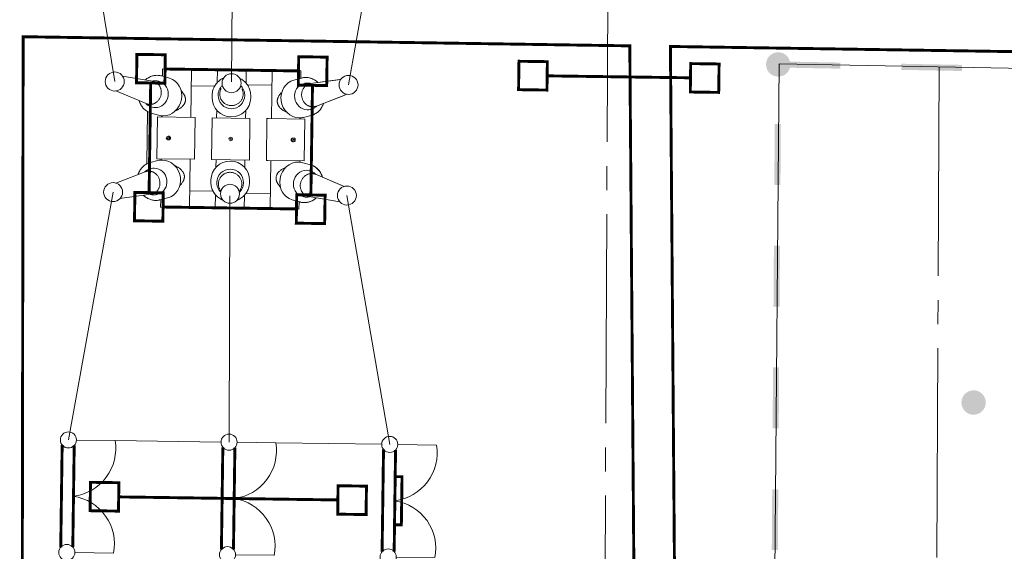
# Model space of a CAD drawing. Header units: millimetres. Extents: x 0 to 594, y 0 to 420.
# Tile 9 of 21: x 169 to 231, y 220 to 253. Entities that reach past the tile are written whole.
import ezdxf

# ---------------------------------------------------------------- set-up
doc = ezdxf.new("R2010")
doc.units = ezdxf.units.MM
for name, pattern in [('K5LT32768', [0]), ('K5LT_AXLED', [17.5, 13, -1.5, 1.5, -1.5]), ('K5LT_THIN', [0])]:
    doc.linetypes.add(name, pattern=pattern)
for name, color, linetype in [('лотки', 7, 'Continuous'), ('Системный слой', 7, 'Continuous'), ('съемка', 7, 'Continuous')]:
    doc.layers.add(name, color=color, linetype=linetype)
doc.layers.add('ошиновка', color=7, linetype='Continuous', true_color=0xffd700)

# ---------------------------------------------------------------- blocks, each defined once
blk = doc.blocks.new('U61')
at = {"layer": 'Системный слой', "linetype": 'K5LT_THIN', "lineweight": 18}
for p, q in [((183.021, 227.177), (185.432, 227.144)), ((182.924, 220.178), (185.334, 220.145))]:
    blk.add_line(p, q, dxfattribs=at)
at = {"layer": 'Системный слой', "linetype": 'K5LT_THIN', "const_width": 0.18}
for points in [[(182.046, 220.512), (182.134, 226.867)], [(182.884, 226.84), (182.796, 220.519)]]:
    blk.add_lwpolyline(points, dxfattribs=at)
at = {"layer": 'Системный слой', "linetype": 'K5LT_THIN', "lineweight": 18}
for centre in [(182.521, 227.184), (182.424, 220.185)]:
    blk.add_circle(centre, 0.5, dxfattribs=at)
for centre, start, end in [((182.471, 226.657), 277.0599, 9.33773), ((182.389, 220.714), 349.05364, 81.34988)]:
    blk.add_arc(centre, 3, start, end, dxfattribs=at)
blk = doc.blocks.new('U62')
at = {"layer": 'Системный слой', "linetype": 'K5LT_THIN', "lineweight": 18}
for p, q in [((193.02, 227.039), (195.431, 227.005)), ((192.923, 220.039), (195.333, 220.006))]:
    blk.add_line(p, q, dxfattribs=at)
at = {"layer": 'Системный слой', "linetype": 'K5LT_THIN', "const_width": 0.18}
for points in [[(192.045, 220.374), (192.133, 226.729)], [(192.883, 226.701), (192.795, 220.38)], [(192.818, 222.041), (193.243, 222.035), (193.285, 225.035), (192.86, 225.041)]]:
    blk.add_lwpolyline(points, dxfattribs=at)
at = {"layer": 'Системный слой', "linetype": 'K5LT_THIN', "lineweight": 18}
for centre in [(192.52, 227.045), (192.423, 220.046)]:
    blk.add_circle(centre, 0.5, dxfattribs=at)
for centre, start, end in [((192.471, 226.518), 277.0599, 9.33773), ((192.388, 220.575), 349.05364, 81.34988)]:
    blk.add_arc(centre, 3, start, end, dxfattribs=at)
blk = doc.blocks.new('U63')
at = {"layer": 'Системный слой', "linetype": 'K5LT_THIN', "lineweight": 18}
for p, q in [((173.022, 227.316), (175.433, 227.283)), ((172.925, 220.317), (175.335, 220.283))]:
    blk.add_line(p, q, dxfattribs=at)
at = {"layer": 'Системный слой', "linetype": 'K5LT_THIN', "const_width": 0.18}
for points in [[(172.047, 220.651), (172.135, 227.006)], [(172.885, 226.979), (172.797, 220.658)]]:
    blk.add_lwpolyline(points, dxfattribs=at)
at = {"layer": 'Системный слой', "linetype": 'K5LT_THIN', "lineweight": 18}
for centre in [(172.522, 227.323), (172.425, 220.324)]:
    blk.add_circle(centre, 0.5, dxfattribs=at)
for centre, start, end in [((172.472, 226.796), 277.0599, 9.33773), ((172.39, 220.853), 349.05364, 81.34988)]:
    blk.add_arc(centre, 3, start, end, dxfattribs=at)
blk = doc.blocks.new('U72')
at = {"layer": 'лотки', "linetype": 'K5LT_THIN', "lineweight": 18}
for p, q in [((169.706, 252.37), (169.583, 172.095)), ((207.46, 251.834), (169.706, 252.37)), ((207.851, 201.574), (207.46, 251.834)), ((248.824, 251.212), (209.987, 251.796)), ((209.987, 251.796), (210.377, 201.594))]:
    blk.add_line(p, q, dxfattribs=at)
blk = doc.blocks.new('U174')
at = {"layer": 'съемка'}
blk.add_hatch(color=256, dxfattribs=at).paths.add_polyline_path([(229.61, 229.624), (229.608, 229.702), (229.599, 229.779), (229.582, 229.855), (229.557, 229.929), (229.524, 230), (229.485, 230.067), (229.439, 230.129), (229.386, 230.187), (229.328, 230.239), (229.265, 230.284), (229.198, 230.323), (229.127, 230.355), (229.053, 230.38), (228.977, 230.396), (228.9, 230.405), (228.822, 230.406), (228.745, 230.399), (228.668, 230.384), (228.594, 230.361), (228.522, 230.331), (228.454, 230.293), (228.39, 230.249), (228.331, 230.198), (228.278, 230.142), (228.23, 230.08), (228.189, 230.014), (228.155, 229.944), (228.129, 229.871), (228.11, 229.795), (228.099, 229.718), (228.096, 229.674), (228.097, 229.597), (228.107, 229.519), (228.124, 229.444), (228.149, 229.37), (228.181, 229.299), (228.221, 229.232), (228.267, 229.169), (228.319, 229.112), (228.377, 229.06), (228.44, 229.014), (228.508, 228.975), (228.579, 228.943), (228.653, 228.919), (228.729, 228.902), (228.806, 228.894), (228.884, 228.893), (228.961, 228.9), (229.038, 228.915), (229.112, 228.938), (229.184, 228.968), (229.252, 229.006), (229.316, 229.05), (229.375, 229.101), (229.428, 229.157), (229.476, 229.219), (229.517, 229.285), (229.551, 229.355), (229.577, 229.428), (229.596, 229.503), (229.607, 229.581)])
blk = doc.blocks.new('U175')
at = {"layer": 'съемка'}
blk.add_hatch(color=256, dxfattribs=at).paths.add_polyline_path([(217.452, 250.652), (217.45, 250.729), (217.441, 250.807), (217.424, 250.883), (217.399, 250.956), (217.366, 251.027), (217.327, 251.094), (217.281, 251.157), (217.228, 251.214), (217.17, 251.266), (217.107, 251.312), (217.04, 251.351), (216.969, 251.383), (216.895, 251.407), (216.819, 251.424), (216.742, 251.433), (216.664, 251.433), (216.587, 251.426), (216.51, 251.411), (216.436, 251.388), (216.364, 251.358), (216.296, 251.321), (216.232, 251.276), (216.173, 251.226), (216.119, 251.169), (216.072, 251.108), (216.031, 251.041), (215.997, 250.971), (215.971, 250.898), (215.952, 250.823), (215.941, 250.746), (215.938, 250.702), (215.939, 250.624), (215.949, 250.547), (215.966, 250.471), (215.991, 250.397), (216.023, 250.327), (216.063, 250.26), (216.109, 250.197), (216.161, 250.139), (216.219, 250.087), (216.282, 250.042), (216.35, 250.003), (216.421, 249.971), (216.494, 249.946), (216.57, 249.93), (216.648, 249.921), (216.726, 249.92), (216.803, 249.927), (216.879, 249.942), (216.954, 249.965), (217.025, 249.996), (217.094, 250.033), (217.158, 250.077), (217.217, 250.128), (217.27, 250.184), (217.318, 250.246), (217.359, 250.312), (217.392, 250.382), (217.419, 250.455), (217.438, 250.531), (217.449, 250.608)])

msp = doc.modelspace()

# ---------------------------------------------------------------- hatches: boundary and pattern name
at = {"layer": 'съемка'}
for points in [[(220.568338, 250.792307), (216.782542, 250.8645), (216.775328, 250.48592), (220.561123, 250.413727)], [(228.13998, 250.647866), (224.354186, 250.72011), (224.346919, 250.341481), (228.132765, 250.269286)], [(216.858292, 246.973213), (216.479611, 246.975834), (216.453315, 243.189424), (216.831896, 243.186807)], [(216.8056, 239.400394), (216.426969, 239.403013), (216.400572, 235.616604), (216.779151, 235.613939)], [(216.752856, 231.827526), (216.374226, 231.830196), (216.347828, 228.043737), (216.726509, 228.041116)], [(216.700113, 224.254709), (216.321482, 224.257328), (216.295135, 220.470918), (216.673716, 220.4683)]]:
    msp.add_hatch(color=256, dxfattribs=at).paths.add_polyline_path(points)

# ---------------------------------------------------------------- linework, layer by layer
at = {"layer": 'ошиновка', "linetype": 'K5LT_THIN', "lineweight": 18}
for p, q in [((172.78369, 265.641377), (175.404842, 249.616202)), ((182.783456, 265.572868), (182.681237, 249.589862)), ((189.955291, 249.403423), (192.783221, 265.504359)), ((175.304239, 242.736709), (172.522176, 227.32301)), ((182.521213, 227.184242), (182.577486, 242.495069)), ((189.854688, 242.52393), (192.52025, 227.045473))]:
    msp.add_line(p, q, dxfattribs=at)
at = {"layer": 'Системный слой', "linetype": 'K5LT_AXLED', "lineweight": 18}
for p, q in [((205.796149, 193.356469), (206.186439, 276.355552)), ((226.707421, 250.519848), (226.193108, 138.203026))]:
    msp.add_line(p, q, dxfattribs=at)
at = {"layer": 'Системный слой', "linetype": 'K5LT_THIN', "lineweight": 18}
for p, q in [((215.991571, 159.95991), (216.744084, 250.706644)), ((216.744084, 250.706644), (236.670758, 250.333051)), ((178.37979, 249.946399), (178.386496, 250.404971)), ((180.186304, 250.378652), (178.386496, 250.404971)), ((180.142438, 247.378972), (180.186304, 250.378652)), ((181.780438, 249.541826), (181.792332, 250.355166)), ((181.792332, 250.355166), (183.59214, 250.328846)), ((183.580246, 249.515507), (183.59214, 250.328846)), ((185.154302, 247.305681), (185.198168, 250.30536)), ((185.198168, 250.30536), (186.997976, 250.279041)), ((186.99127, 249.820468), (186.997976, 250.279041)), ((175.895974, 249.94493), (177.765324, 249.62819)), ((178.126354, 249.631777), (178.200514, 249.610376)), ((178.334164, 249.95966), (178.807118, 249.822197)), ((183.659405, 249.412765), (185.184789, 249.390458)), ((187.037265, 249.83239), (186.560493, 249.708815)), ((187.235398, 249.49857), (187.160644, 249.479347)), ((189.473982, 249.746371), (187.596168, 249.484428)), ((189.400378, 249.736103), (187.596168, 249.484428)), ((175.47896, 249.029876), (177.361946, 248.239342)), ((180.171097, 249.338763), (181.61897, 249.31759)), ((181.842128, 248.784626), (181.841696, 248.764189)), ((189.864059, 248.819515), (187.958763, 248.084378)), ((189.720748, 248.76422), (187.958763, 248.084378)), ((181.468815, 248.755649), (181.467002, 248.625219)), ((183.496441, 248.760434), (183.496275, 248.739993)), ((183.868747, 248.720553), (183.866745, 248.590126)), ((177.453665, 247.742468), (177.406169, 244.494533)), ((177.664716, 247.654721), (178.137723, 247.517439)), ((177.664883, 248.042912), (177.738969, 248.021257)), ((181.748466, 247.355487), (181.75544, 247.832398)), ((183.548274, 247.329167), (183.555248, 247.806078)), ((187.650212, 247.896891), (187.575524, 247.877411)), ((178.029642, 244.809591), (178.06766, 247.409313)), ((180.417409, 247.374951), (178.06766, 247.409313)), ((178.34263, 247.405292), (178.343725, 247.480137)), ((180.379391, 244.775229), (180.417409, 247.374951)), ((181.435478, 244.759786), (181.473496, 247.359508)), ((183.823244, 247.325146), (181.473496, 247.359508)), ((183.785227, 244.725424), (183.823244, 247.325146)), ((184.841314, 244.70998), (184.879331, 247.309702)), ((184.968763, 247.308394), (184.879331, 247.309702)), ((187.22908, 247.27534), (184.968763, 247.308394)), ((186.95411, 247.279361), (186.955204, 247.354206)), ((187.639028, 247.508861), (187.162209, 247.385468)), ((187.191063, 244.675618), (187.22908, 247.27534)), ((187.646368, 247.510789), (187.601287, 244.428068)), ((178.710419, 246.074772), (178.719985, 246.074632)), ((178.710419, 246.074772), (178.719985, 246.074632)), ((178.71115, 246.124767), (178.720716, 246.124627)), ((178.718706, 245.987141), (178.772276, 245.986358)), ((178.718706, 245.987141), (178.772276, 245.986358)), ((178.721996, 246.212117), (178.775566, 246.211334)), ((186.536727, 245.872814), (186.483157, 245.873597)), ((186.536727, 245.872814), (186.483157, 245.873597)), ((186.540017, 246.09779), (186.486447, 246.098573)), ((186.547573, 245.960165), (186.538007, 245.960305)), ((186.547573, 245.960165), (186.538007, 245.960305)), ((186.548304, 246.010159), (186.538738, 246.010299)), ((178.096514, 244.699463), (177.619695, 244.57607)), ((180.379391, 244.775229), (178.029642, 244.809591)), ((178.303519, 244.730725), (178.304613, 244.80557)), ((180.060555, 241.779571), (180.104421, 244.77925)), ((183.785227, 244.725424), (181.435478, 244.759786)), ((181.703475, 244.278853), (181.710449, 244.755765)), ((183.503282, 244.252533), (183.510257, 244.729445)), ((184.930746, 244.708672), (184.841314, 244.70998)), ((187.191063, 244.675618), (184.930746, 244.708672)), ((185.072419, 241.70628), (185.116285, 244.705959)), ((186.914998, 244.604795), (186.916092, 244.679639)), ((187.121, 244.567493), (187.594007, 244.43021)), ((177.29996, 244.000553), (175.483735, 243.299784)), ((177.683199, 244.207521), (177.608511, 244.18804)), ((187.519754, 244.063675), (187.593839, 244.042019)), ((181.391977, 243.494805), (181.389976, 243.364378)), ((181.762447, 243.344938), (181.762281, 243.324497)), ((183.417026, 243.320742), (183.416595, 243.300305)), ((183.79172, 243.459712), (183.789907, 243.329283)), ((187.896776, 243.84559), (189.638129, 243.114517)), ((187.896776, 243.84559), (189.691734, 243.092012)), ((180.075762, 242.81946), (181.523634, 242.798287)), ((181.92768, 242.942675), (182.008072, 242.781263)), ((183.240102, 242.923483), (183.166472, 242.775608)), ((183.560414, 242.643488), (185.085798, 242.621182)), ((177.662554, 242.600503), (175.734494, 242.331552)), ((178.098079, 242.605585), (178.023325, 242.586361)), ((178.69823, 242.376117), (178.221458, 242.252542)), ((178.260747, 241.805891), (178.267453, 242.264463)), ((181.666583, 241.756085), (181.678477, 242.569425)), ((183.46639, 241.729766), (183.478284, 242.543105)), ((186.451604, 242.262735), (186.924559, 242.125271)), ((186.872226, 241.67996), (186.878932, 242.138532)), ((187.058209, 242.474555), (187.132369, 242.453155)), ((187.493398, 242.456741), (189.289567, 242.152402)), ((187.493398, 242.456741), (189.41277, 242.131526)), ((180.060555, 241.779571), (178.260747, 241.805891)), ((181.666583, 241.756085), (183.46639, 241.729766)), ((185.072419, 241.70628), (186.872226, 241.67996)), ((175.432678, 227.282618), (182.021261, 227.19118)), ((185.431715, 227.143849), (192.020298, 227.052412))]:
    msp.add_line(p, q, dxfattribs=at)
for centre, radius in [((175.404842, 249.616202), 0.590992), ((182.680066, 249.509812), 0.590992), ((189.955291, 249.403423), 0.590992), ((182.629361, 246.042466), 0.1125), ((182.629361, 246.042466), 0.025), ((175.304239, 242.736709), 0.590992), ((182.579464, 242.630319), 0.590992), ((189.854688, 242.52393), 0.590992)]:
    msp.add_circle(centre, radius, dxfattribs=at)
for centre, major_axis, ratio, start_param, end_param in [((177.631246, 248.914129), (-0.202818, -0.698312), 0.918818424, -3.036022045, -3.032784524), ((177.970895, 248.815481), (-0.230773, -0.794561), 0.918818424, 0.247192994, 3.143172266), ((177.896772, 248.83701), (-0.230736, -0.794433), 0.918818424, -3.140181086, -3.140013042), ((177.999253, 248.807245), (-0.334724, -1.15247), 0.918818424, 3.141416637, 3.141592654), ((178.472234, 248.669872), (-0.334698, -1.152379), 0.918818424, 0.247192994, 3.141416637), ((186.861539, 248.54719), (0.300858, -1.161673), 0.918818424, -3.141416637, -0.247192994), ((187.366921, 248.678078), (0.20744, -0.800969), 0.918818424, 3.140013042, 6.035992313), ((187.338334, 248.670674), (0.300882, -1.161764), 0.918818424, 3.141592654, 3.14176867), ((187.441642, 248.697429), (0.207407, -0.80084), 0.918818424, 3.140013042, 3.140181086), ((187.709309, 248.766752), (0.182312, -0.703944), 0.918818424, 3.032784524, 3.036022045), ((182.668908, 248.74678), (0.827307, -0.012098), 0.994521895, 3.135136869, 4.71238898), ((182.669207, 248.76722), (0.827174, -0.012096), 0.994521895, 3.135136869, 3.135823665), ((177.631246, 248.914129), (-0.202818, -0.698312), 0.918818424, -0.10880813, -0.105570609), ((182.666886, 248.608531), (1.199872, -0.017546), 0.994521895, -3.140873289, -1.570796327), ((182.668794, 248.738959), (1.199966, -0.017548), 0.994521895, 3.141592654, 3.142312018), ((182.666886, 248.608531), (1.199872, -0.017546), 0.994521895, -1.570796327, -0.000719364), ((182.668908, 248.74678), (0.827307, -0.012098), 0.994521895, -1.570796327, 0.006455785), ((182.669207, 248.76722), (0.827174, -0.012096), 0.994521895, 0.005768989, 0.006455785), ((182.668794, 248.738959), (1.199966, -0.017548), 0.994521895, -0.000719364, 0), ((177.999253, 248.807245), (-0.334724, -1.15247), 0.918818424, 0, 0.000176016), ((177.896772, 248.83701), (-0.230736, -0.794433), 0.918818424, -0.001579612, -0.001411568), ((177.970895, 248.815481), (-0.230773, -0.794561), 0.918818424, -0.001579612, 0.247192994), ((187.366921, 248.678078), (0.20744, -0.800969), 0.918818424, -0.247192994, 0.001579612), ((187.441642, 248.697429), (0.207407, -0.80084), 0.918818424, 0.001411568, 0.001579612), ((187.709309, 248.766752), (0.182312, -0.703944), 0.918818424, 0.105570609, 0.10880813), ((178.472234, 248.669872), (-0.334698, -1.152379), 0.918818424, 0.000176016, 0.247192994), ((186.861539, 248.54719), (0.300858, -1.161673), 0.918818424, -0.247192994, -0.000176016), ((187.338334, 248.670674), (0.300882, -1.161764), 0.918818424, -0.000176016, 0), ((178.720351, 246.099629), (-0.001645, -0.112488), 0.923879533, 3.141592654, 6.283185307), ((178.710785, 246.099769), (-0.000366, -0.024997), 0.923879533, -3.141592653, 0), ((178.710785, 246.099769), (-0.000366, -0.024997), 0.923879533, 0, 3.141592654), ((178.720351, 246.099629), (-0.001645, -0.112488), 0.923879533, 0, 3.141592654), ((178.720351, 246.099629), (-0.000366, -0.024997), 0.923879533, 0, 3.141592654), ((186.538372, 245.985302), (-0.001645, -0.112488), 0.923879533, 3.141592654, 6.283185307), ((186.538372, 245.985302), (-0.000366, -0.024997), 0.923879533, -3.141592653, 0), ((186.547938, 245.985162), (-0.000366, -0.024997), 0.923879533, -3.141592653, 0), ((186.538372, 245.985302), (-0.001645, -0.112488), 0.923879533, 0, 3.141592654), ((186.547938, 245.985162), (-0.000366, -0.024997), 0.923879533, 0, 3.141592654), ((177.920388, 243.414257), (-0.300882, 1.161764), 0.918818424, -0.000176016, 0), ((178.397184, 243.537741), (-0.300858, 1.161673), 0.918818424, -0.247192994, -0.000176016), ((178.397184, 243.537741), (-0.300858, 1.161673), 0.918818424, -3.141416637, -0.247192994), ((182.591836, 243.4764), (-1.199872, 0.017546), 0.994521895, -1.570796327, -0.000719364), ((182.591836, 243.4764), (-1.199872, 0.017546), 0.994521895, -3.140873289, -1.570796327), ((186.786489, 243.415059), (0.334698, 1.152379), 0.918818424, 0.247192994, 3.141416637), ((186.786489, 243.415059), (0.334698, 1.152379), 0.918818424, 0.000176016, 0.247192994), ((177.549413, 243.31818), (-0.182312, 0.703944), 0.918818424, 0.105570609, 0.10880813), ((177.81708, 243.387502), (-0.207407, 0.80084), 0.918818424, 0.001411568, 0.001579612), ((177.891801, 243.406854), (-0.20744, 0.800969), 0.918818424, -0.247192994, 0.001579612), ((177.891801, 243.406854), (-0.20744, 0.800969), 0.918818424, 3.140013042, 6.035992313), ((182.589815, 243.338152), (-0.827307, 0.012098), 0.994521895, -1.570796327, 0.006455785), ((182.589815, 243.338152), (-0.827307, 0.012098), 0.994521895, 3.135136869, 4.71238898), ((187.287828, 243.26945), (0.230773, 0.794561), 0.918818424, 0.247192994, 3.143172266), ((187.287828, 243.26945), (0.230773, 0.794561), 0.918818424, -0.001579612, 0.247192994), ((187.361951, 243.247922), (0.230736, 0.794433), 0.918818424, -0.001579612, -0.001411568), ((187.259469, 243.277687), (0.334724, 1.15247), 0.918818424, 0, 0.000176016), ((182.589929, 243.345972), (-1.199966, 0.017548), 0.994521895, -0.000719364, 0), ((182.589516, 243.317712), (-0.827174, 0.012096), 0.994521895, 0.005768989, 0.006455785), ((182.589516, 243.317712), (-0.827174, 0.012096), 0.994521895, 3.135136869, 3.135823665), ((182.589929, 243.345972), (-1.199966, 0.017548), 0.994521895, 3.141592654, 3.142312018), ((187.627477, 243.170802), (0.202818, 0.698312), 0.918818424, -0.10880813, -0.105570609), ((182.588445, 243.244491), (-0.727091, 0.010633), 0.994521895, 0.445220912, 0.459849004), ((182.588445, 243.244491), (-0.727091, 0.010633), 0.994521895, 2.68174365, 2.696371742), ((177.549413, 243.31818), (-0.182312, 0.703944), 0.918818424, 3.032784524, 3.036022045), ((177.81708, 243.387502), (-0.207407, 0.80084), 0.918818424, 3.140013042, 3.140181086), ((177.920388, 243.414257), (-0.300882, 1.161764), 0.918818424, -3.141592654, -3.141416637), ((187.259469, 243.277687), (0.334724, 1.15247), 0.918818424, 3.141416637, 3.141592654), ((187.361951, 243.247922), (0.230736, 0.794433), 0.918818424, -3.140181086, -3.140013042), ((187.627477, 243.170802), (0.202818, 0.698312), 0.918818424, -3.036022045, -3.032784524)]:
    msp.add_ellipse(centre, major_axis=major_axis, ratio=ratio, start_param=start_param, end_param=end_param, dxfattribs=at)
for points, knots in [([(177.302074, 249.706682), (177.320459, 249.723224), (177.372931, 249.767603), (177.46395, 249.832), (177.576336, 249.894029), (177.692284, 249.942033), (177.810393, 249.976042), (177.929369, 249.996197), (178.048026, 250.002724), (178.165277, 249.995901), (178.260436, 249.979436), (178.316021, 249.964931), (178.333977, 249.959714)], [0, 0, 0, 0, 0.842210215, 2.344133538, 3.822709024, 5.279804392, 6.717546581, 8.138399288, 9.545188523, 10.941102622, 12.329610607, 13, 13, 13, 13]), ([(177.592515, 248.191248), (177.616042, 248.190897), (177.663415, 248.192879), (177.734437, 248.203864), (177.804978, 248.223001), (177.874329, 248.250358), (177.94171, 248.285955), (178.00628, 248.329739), (178.06714, 248.381559), (178.123342, 248.441156), (178.173908, 248.508145), (178.217847, 248.582023), (178.254149, 248.662107), (178.281762, 248.747446), (178.29949, 248.83552), (178.306991, 248.923922), (178.304571, 249.010421), (178.292825, 249.093955), (178.272407, 249.173588), (178.244016, 249.24851), (178.208383, 249.318032), (178.166253, 249.381592), (178.118368, 249.43874), (178.065446, 249.489128), (178.008174, 249.532493), (177.9472, 249.568631), (177.883131, 249.597386), (177.821477, 249.617042), (177.781022, 249.625594), (177.763189, 249.628548)], [0, 0, 0, 0, 1.04664845, 2.10133426, 3.166505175, 4.244314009, 5.336625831, 6.445036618, 7.570925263, 8.715536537, 9.880089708, 11.065909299, 12.274574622, 13.50808892, 14.755324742, 15.976493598, 17.173391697, 18.347882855, 19.50146659, 20.635454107, 21.751121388, 22.849837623, 23.933165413, 25.002928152, 26.061239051, 27.110494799, 28.15333627, 29.192583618, 30, 30, 30, 30]), ([(177.737534, 249.632899), (177.74637, 249.635336), (177.782044, 249.64447), (177.845026, 249.655673), (177.926253, 249.660811), (178.006499, 249.656803), (178.073172, 249.645829), (178.112711, 249.635718), (178.126477, 249.631741)], [0, 0, 0, 0, 0.619682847, 2.492269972, 4.345327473, 6.183169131, 8.010523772, 9, 9, 9, 9]), ([(182.129527, 249.805644), (182.119578, 249.800667), (182.066188, 249.773026), (181.973395, 249.715779), (181.859083, 249.624302), (181.757241, 249.520156), (181.669155, 249.404976), (181.595909, 249.280494), (181.538385, 249.148526), (181.497256, 249.010946), (181.474698, 248.879493), (181.469369, 248.794195), (181.468828, 248.756507)], [0, 0, 0, 0, 0.332032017, 1.794273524, 3.249228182, 4.697641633, 6.14030876, 7.578069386, 9.011800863, 10.442410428, 11.870831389, 13, 13, 13, 13]), ([(183.86876, 248.721412), (183.868928, 248.732924), (183.86893, 248.756695), (183.867486, 248.804923), (183.861051, 248.889093), (183.841054, 249.007461), (183.800358, 249.144992), (183.743322, 249.276911), (183.670637, 249.401363), (183.583193, 249.516556), (183.482076, 249.620785), (183.367385, 249.713399), (183.283236, 249.765665), (183.238912, 249.789478)], [0, 0, 0, 0, 0.371453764, 0.766771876, 1.556370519, 3.093397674, 4.631984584, 6.173147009, 7.717877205, 9.267138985, 10.821860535, 12.382925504, 14, 14, 14, 14]), ([(187.726886, 248.043047), (187.703359, 248.043384), (187.656064, 248.046751), (187.585394, 248.059808), (187.515442, 248.080999), (187.446921, 248.110372), (187.38061, 248.147925), (187.317347, 248.193578), (187.258029, 248.247155), (187.203594, 248.308371), (187.155008, 248.37681), (187.113249, 248.451939), (187.079302, 248.53306), (187.054208, 248.619121), (187.039054, 248.707699), (187.03414, 248.796261), (187.039084, 248.882655), (187.053264, 248.965811), (187.075998, 249.044816), (187.106565, 249.118877), (187.144213, 249.18733), (187.18818, 249.249634), (187.237714, 249.30536), (187.292085, 249.354182), (187.350598, 249.395856), (187.412602, 249.4302), (187.477483, 249.457072), (187.539694, 249.474923), (187.580392, 249.482291), (187.598313, 249.484723)], [0, 0, 0, 0, 1.046654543, 2.101340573, 3.166511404, 4.244320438, 5.336632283, 6.445043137, 7.570931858, 8.715543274, 9.880096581, 11.065916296, 12.274581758, 13.508096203, 14.754798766, 15.975978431, 17.172886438, 18.3473868, 19.500979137, 20.634974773, 21.750649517, 22.849372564, 23.932706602, 25.002474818, 26.060790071, 27.110049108, 28.152892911, 29.192141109, 30, 30, 30, 30]), ([(188.061516, 249.549341), (188.043622, 249.566413), (187.99247, 249.612307), (187.903374, 249.679339), (187.792849, 249.744627), (187.678354, 249.796001), (187.56129, 249.833449), (187.442955, 249.857074), (187.324539, 249.867068), (187.207139, 249.863677), (187.111539, 249.850001), (187.055553, 249.837128), (187.037453, 249.832438)], [0, 0, 0, 0, 0.842210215, 2.344133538, 3.822709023, 5.279804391, 6.717546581, 8.138399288, 9.545188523, 10.941102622, 12.329610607, 13, 13, 13, 13]), ([(187.624085, 249.488322), (187.615323, 249.491016), (187.579932, 249.50119), (187.517304, 249.514229), (187.436262, 249.52174), (187.355934, 249.520081), (187.288968, 249.511061), (187.249151, 249.502111), (187.235274, 249.498538)], [0, 0, 0, 0, 0.619682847, 2.492269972, 4.345327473, 6.183169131, 8.010523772, 9, 9, 9, 9]), ([(179.544484, 249.031994), (179.564399, 249.011981), (179.602733, 248.97051), (179.651489, 248.909121), (179.689082, 248.854179), (179.717254, 248.807324), (179.739666, 248.765129), (179.758991, 248.723256), (179.77486, 248.682864), (179.787589, 248.64376), (179.798021, 248.603467), (179.805679, 248.561995), (179.809997, 248.52019), (179.810886, 248.483626), (179.809459, 248.451182), (179.805996, 248.41801), (179.79877, 248.377616), (179.785254, 248.328835), (179.765036, 248.27732), (179.739178, 248.226555), (179.708296, 248.176932), (179.670103, 248.125435), (179.622531, 248.071273), (179.564567, 248.015459), (179.496838, 247.960406), (179.420152, 247.908177), (179.336429, 247.861157), (179.261809, 247.827537), (179.215563, 247.810475), (179.199619, 247.805034)], [0, 0, 0, 0, 1.595611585, 3.203406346, 4.481261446, 5.416573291, 6.341875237, 7.216175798, 8.049484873, 8.810820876, 9.541175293, 10.379033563, 11.153234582, 11.863778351, 12.391933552, 12.939842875, 13.701947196, 14.663712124, 15.769982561, 16.838126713, 17.926937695, 19.143774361, 20.546704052, 22.08938659, 23.756422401, 25.497066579, 27.289079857, 29.071959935, 30, 30, 30, 30]), ([(182.08497, 249.34983), (182.069312, 249.334297), (182.03161, 249.293773), (181.978111, 249.223196), (181.928009, 249.137213), (181.888764, 249.046123), (181.860831, 248.951218), (181.846127, 248.863297), (181.842585, 248.807284), (181.842116, 248.784061)], [0, 0, 0, 0, 1.046619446, 2.625080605, 4.1981519, 5.766800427, 7.332029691, 8.894871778, 10, 10, 10, 10]), ([(182.659701, 248.117148), (182.629283, 248.11758), (182.568668, 248.122278), (182.479615, 248.140464), (182.393987, 248.169356), (182.313074, 248.208305), (182.237989, 248.256569), (182.169733, 248.3133), (182.109188, 248.377563), (182.057112, 248.448351), (182.014142, 248.524598), (181.980787, 248.605195), (181.957433, 248.688995), (181.944345, 248.774834), (181.941661, 248.86153), (181.949399, 248.947901), (181.967456, 249.03277), (181.992966, 249.107239), (182.013859, 249.152406), (182.02341, 249.170893)], [0, 0, 0, 0, 1.235243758, 2.4650031, 3.687161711, 4.902156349, 6.110489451, 7.312720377, 8.509458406, 9.701356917, 10.889107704, 12.073436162, 13.255095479, 14.434860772, 15.613522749, 16.791880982, 17.970736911, 19.150886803, 20, 20, 20, 20]), ([(182.659701, 248.117148), (182.690118, 248.11669), (182.750844, 248.119614), (182.840389, 248.135188), (182.926826, 248.161564), (183.008843, 248.19813), (183.085307, 248.244177), (183.155193, 248.298888), (183.217591, 248.361353), (183.271715, 248.430588), (183.316897, 248.505546), (183.352595, 248.585132), (183.378388, 248.668214), (183.393982, 248.753633), (183.3992, 248.840214), (183.39399, 248.926774), (183.378423, 249.012135), (183.355102, 249.087318), (183.335539, 249.133078), (183.326532, 249.151837)], [0, 0, 0, 0, 1.235199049, 2.464959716, 3.687119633, 4.902115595, 6.110450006, 7.312682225, 8.509421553, 9.701321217, 10.889073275, 12.073402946, 13.255063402, 14.434829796, 15.61349287, 16.791852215, 17.970709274, 19.150860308, 20, 20, 20, 20]), ([(183.496437, 248.759869), (183.49674, 248.792683), (183.493347, 248.85835), (183.476501, 248.955594), (183.448056, 249.050237), (183.408367, 249.140975), (183.357911, 249.226529), (183.309836, 249.289303), (183.278988, 249.323286), (183.27023, 249.332497)], [0, 0, 0, 0, 1.561203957, 3.122991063, 4.686419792, 6.252532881, 7.822348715, 9.396853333, 10, 10, 10, 10]), ([(186.109162, 247.703995), (186.104322, 247.705807), (186.072531, 247.71798), (186.010405, 247.745345), (185.926426, 247.791391), (185.845116, 247.846042), (185.772871, 247.904508), (185.709714, 247.965457), (185.658169, 248.024967), (185.618791, 248.079608), (185.590187, 248.126768), (185.567105, 248.171934), (185.546838, 248.22114), (185.531271, 248.273351), (185.521871, 248.324388), (185.518038, 248.370157), (185.51826, 248.412496), (185.521837, 248.453728), (185.528964, 248.496475), (185.540702, 248.543515), (185.558558, 248.596147), (185.584652, 248.655796), (185.620474, 248.721438), (185.667709, 248.792432), (185.726521, 248.86592), (185.773327, 248.914816), (185.799248, 248.93948), (185.800333, 248.940507)], [0, 0, 0, 0, 0.265807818, 1.750184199, 3.480999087, 5.196266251, 6.848121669, 8.377783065, 9.877994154, 11.084415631, 12.011772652, 12.85322941, 13.806425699, 14.838346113, 15.71688288, 16.49569598, 17.200082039, 17.889030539, 18.62173003, 19.439113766, 20.412096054, 21.545162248, 22.891774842, 24.411741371, 26.112353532, 27.92120404, 28, 28, 28, 28]), ([(177.664529, 247.654775), (177.641355, 247.661503), (177.581703, 247.681143), (177.488364, 247.721679), (177.387014, 247.780037), (177.291916, 247.850063), (177.204049, 247.931352), (177.124435, 248.023416), (177.05414, 248.125665), (176.994257, 248.237371), (176.954054, 248.337347), (176.934685, 248.399913), (176.928724, 248.421222)], [0, 0, 0, 0, 0.865170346, 2.250254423, 3.639564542, 5.036716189, 6.445084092, 7.867719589, 9.30732769, 10.766244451, 12.246486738, 13, 13, 13, 13]), ([(177.665006, 248.042876), (177.644241, 248.048937), (177.598766, 248.064549), (177.530919, 248.095933), (177.462477, 248.13751), (177.39839, 248.187051), (177.357578, 248.226605), (177.337493, 248.248559), (177.335957, 248.250253)], [0, 0, 0, 0, 1.49370021, 3.316587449, 5.146312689, 6.987758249, 8.845449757, 9, 9, 9, 9]), ([(177.592515, 248.191248), (177.583728, 248.191377), (177.561235, 248.19218), (177.522943, 248.195627), (177.477954, 248.202957), (177.431508, 248.21427), (177.392245, 248.227125), (177.368652, 248.236494), (177.359951, 248.240184)], [0, 0, 0, 0, 0.988376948, 2.532715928, 4.332715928, 6.132715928, 7.932715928, 9, 9, 9, 9]), ([(187.639216, 247.50891), (187.662577, 247.514956), (187.722778, 247.532844), (187.817262, 247.570633), (187.920275, 247.626003), (188.01738, 247.693219), (188.107587, 247.771903), (188.189859, 247.8616), (188.263114, 247.96175), (188.326237, 248.071657), (188.369347, 248.170415), (188.390536, 248.232387), (188.397118, 248.253513)], [0, 0, 0, 0, 0.865170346, 2.250254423, 3.639564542, 5.036716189, 6.445084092, 7.867719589, 9.307327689, 10.766244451, 12.246486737, 13, 13, 13, 13]), ([(187.650088, 247.896859), (187.671021, 247.90231), (187.716933, 247.916585), (187.785669, 247.945971), (187.855297, 247.98553), (187.920806, 248.033175), (187.962757, 248.071519), (187.983475, 248.092877), (187.98506, 248.094525)], [0, 0, 0, 0, 1.493700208, 3.316587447, 5.146312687, 6.987758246, 8.845449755, 9, 9, 9, 9]), ([(187.726886, 248.043047), (187.735674, 248.042919), (187.75818, 248.043064), (187.796557, 248.04539), (187.841741, 248.051402), (187.888497, 248.061351), (187.92812, 248.073052), (187.951977, 248.081728), (187.960781, 248.085161)], [0, 0, 0, 0, 0.988376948, 2.532715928, 4.332715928, 6.132715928, 7.932715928, 9, 9, 9, 9]), ([(178.775566, 246.211334), (178.778832, 246.211286), (178.785492, 246.210849), (178.796194, 246.209028), (178.807522, 246.205731), (178.819131, 246.200726), (178.829496, 246.194671), (178.838702, 246.187843), (178.846776, 246.180511), (178.854127, 246.172357), (178.861067, 246.162965), (178.867932, 246.151284), (178.874127, 246.136706), (178.878326, 246.12055), (178.880035, 246.105365), (178.879926, 246.091918), (178.878553, 246.079862), (178.87602, 246.068279), (178.872389, 246.057158), (178.867676, 246.04649), (178.861871, 246.036278), (178.85493, 246.026551), (178.84618, 246.01671), (178.835008, 246.006904), (178.820884, 245.997807), (178.805013, 245.990985), (178.788508, 245.987028), (178.777626, 245.98628), (178.772276, 245.986358)], [0, 0, 0, 0, 0.869927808, 1.771660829, 2.866742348, 3.9617108, 5.056566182, 5.957811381, 6.891074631, 7.823976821, 8.7244999, 9.817095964, 11.197765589, 12.641794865, 13.924731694, 14.950878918, 15.944950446, 16.90701205, 17.869139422, 18.831398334, 19.793723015, 20.788981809, 21.817108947, 23.103927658, 24.5531118, 26.113902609, 27.575046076, 29, 29, 29, 29]), ([(186.483157, 245.873597), (186.477884, 245.873675), (186.467804, 245.874653), (186.453687, 245.878281), (186.441539, 245.883258), (186.430755, 245.889264), (186.420926, 245.896282), (186.41184, 245.904471), (186.40386, 245.913439), (186.397019, 245.922971), (186.391237, 245.933046), (186.386483, 245.943695), (186.38273, 245.955047), (186.380055, 245.967266), (186.378684, 245.980246), (186.378794, 245.993304), (186.380276, 246.005743), (186.382917, 246.017433), (186.386625, 246.028527), (186.391412, 246.039159), (186.397285, 246.049327), (186.404293, 246.059002), (186.413108, 246.068777), (186.424345, 246.078498), (186.437948, 246.08712), (186.451876, 246.093146), (186.464331, 246.096573), (186.475547, 246.098315), (186.482701, 246.098628), (186.486447, 246.098573)], [0, 0, 0, 0, 1.452967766, 2.771951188, 3.956950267, 4.985776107, 6.066046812, 7.153282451, 8.19603816, 9.193882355, 10.191294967, 11.187861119, 12.184012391, 13.245945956, 14.374076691, 15.502022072, 16.563584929, 17.558839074, 18.554167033, 19.549642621, 20.545192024, 21.574813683, 22.638433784, 23.969667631, 25.468864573, 26.901924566, 28.035232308, 28.967831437, 30, 30, 30, 30]), ([(176.861605, 243.831419), (176.87394, 243.871013), (176.903413, 243.950868), (176.960006, 244.064807), (177.028951, 244.171763), (177.107657, 244.268202), (177.194916, 244.353492), (177.289563, 244.427145), (177.390482, 244.488792), (177.500358, 244.539871), (177.578085, 244.565311), (177.619507, 244.576022)], [0, 0, 0, 0, 1.30362189, 2.681682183, 4.03881982, 5.376838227, 6.697812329, 8.004140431, 9.29856212, 10.584125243, 12, 12, 12, 12]), ([(177.619507, 244.576022), (177.596145, 244.569975), (177.535945, 244.552088), (177.44146, 244.514298), (177.338448, 244.458929), (177.241343, 244.391713), (177.151136, 244.313028), (177.068864, 244.223331), (176.995609, 244.123182), (176.932485, 244.013274), (176.889376, 243.914517), (176.868187, 243.852544), (176.861605, 243.831419)], [0, 0, 0, 0, 0.865170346, 2.250254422, 3.639564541, 5.036716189, 6.445084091, 7.867719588, 9.307327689, 10.766244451, 12.246486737, 13, 13, 13, 13]), ([(177.273663, 243.990407), (177.288948, 244.006308), (177.324808, 244.040442), (177.385102, 244.087216), (177.454173, 244.129263), (177.528649, 244.163745), (177.581052, 244.180894), (177.608635, 244.188073)], [0, 0, 0, 0, 1.325435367, 2.981453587, 4.6218398, 6.250610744, 8, 8, 8, 8]), ([(177.531836, 244.041884), (177.523049, 244.042013), (177.500543, 244.041867), (177.462166, 244.039541), (177.416982, 244.03353), (177.370225, 244.02358), (177.330603, 244.011879), (177.306746, 244.003203), (177.297941, 243.99977)], [0, 0, 0, 0, 0.988376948, 2.532715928, 4.332715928, 6.132715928, 7.932715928, 9, 9, 9, 9]), ([(177.531836, 244.041884), (177.555364, 244.041547), (177.602658, 244.038181), (177.673329, 244.025124), (177.743281, 244.003932), (177.811802, 243.974559), (177.878113, 243.937007), (177.941375, 243.891354), (178.000693, 243.837776), (178.055129, 243.776561), (178.103715, 243.70812), (178.145473, 243.632995), (178.179424, 243.55186), (178.204511, 243.465827), (178.219669, 243.37724), (178.224583, 243.288645), (178.219636, 243.202252), (178.205454, 243.119097), (178.182717, 243.040094), (178.152148, 242.966034), (178.114498, 242.897583), (178.070529, 242.835281), (178.020994, 242.779557), (177.966622, 242.730737), (177.908107, 242.689064), (177.846102, 242.654723), (177.781221, 242.627853), (177.719015, 242.610006), (177.678324, 242.602639), (177.660409, 242.600208)], [0, 0, 0, 0, 1.046624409, 2.101281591, 3.166423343, 4.244202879, 5.336484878, 6.444865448, 7.570723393, 8.715303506, 9.879824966, 11.06561226, 12.274244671, 13.507725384, 14.755566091, 15.976705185, 17.173573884, 18.348036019, 19.501591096, 20.635550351, 21.751189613, 22.849878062, 23.933178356, 25.002913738, 26.061197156, 27.11042532, 28.153239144, 29.192458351, 30, 30, 30, 30]), ([(179.149561, 244.380936), (179.17186, 244.372591), (179.219242, 244.352953), (179.29077, 244.317088), (179.364237, 244.272935), (179.43656, 244.221273), (179.505653, 244.162571), (179.565609, 244.101481), (179.612472, 244.044178), (179.647335, 243.993772), (179.676207, 243.944525), (179.700889, 243.892601), (179.718893, 243.842032), (179.729973, 243.798303), (179.736672, 243.759612), (179.740461, 243.719441), (179.74073, 243.676301), (179.737028, 243.631631), (179.7293, 243.585932), (179.716627, 243.536577), (179.697688, 243.48243), (179.670651, 243.422279), (179.634337, 243.357162), (179.587474, 243.287817), (179.53024, 243.216952), (179.484888, 243.16966), (179.459802, 243.145762), (179.45839, 243.144425)], [0, 0, 0, 0, 1.224594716, 2.632424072, 4.109914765, 5.658573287, 7.274539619, 8.905504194, 10.23754711, 11.263169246, 12.216744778, 13.312300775, 14.332188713, 15.058760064, 15.670583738, 16.366575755, 17.135971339, 17.883837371, 18.668110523, 19.530792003, 20.536866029, 21.68884396, 23.031578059, 24.526489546, 26.171908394, 27.897418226, 28, 28, 28, 28]), ([(182.599022, 243.967784), (182.568605, 243.968241), (182.507878, 243.965317), (182.418332, 243.949743), (182.331895, 243.923367), (182.249878, 243.886801), (182.173414, 243.840753), (182.103529, 243.786042), (182.04113, 243.723577), (181.987007, 243.654342), (181.941825, 243.579384), (181.906127, 243.499798), (181.880334, 243.416715), (181.864741, 243.331296), (181.859523, 243.244716), (181.864733, 243.158155), (181.8803, 243.072795), (181.903621, 242.997612), (181.923184, 242.951853), (181.932191, 242.933094)], [0, 0, 0, 0, 1.235243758, 2.4650031, 3.687161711, 4.902156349, 6.110489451, 7.312720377, 8.509458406, 9.701356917, 10.889107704, 12.073436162, 13.255095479, 14.434860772, 15.613522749, 16.791880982, 17.970736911, 19.150886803, 20, 20, 20, 20]), ([(182.599022, 243.967784), (182.62944, 243.967351), (182.690054, 243.962653), (182.779106, 243.944468), (182.864734, 243.915576), (182.945647, 243.876627), (183.020732, 243.828363), (183.088988, 243.771633), (183.149534, 243.70737), (183.201609, 243.636582), (183.24458, 243.560335), (183.277936, 243.479739), (183.301289, 243.395938), (183.314378, 243.310099), (183.317062, 243.223403), (183.309324, 243.137032), (183.291267, 243.052163), (183.265758, 242.977694), (183.244864, 242.932526), (183.235313, 242.914038)], [0, 0, 0, 0, 1.235199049, 2.464959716, 3.687119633, 4.902115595, 6.110450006, 7.312682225, 8.509421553, 9.701321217, 10.889073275, 12.073402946, 13.255063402, 14.434829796, 15.61349287, 16.791852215, 17.970709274, 19.150860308, 20, 20, 20, 20]), ([(185.714236, 243.05294), (185.708951, 243.058251), (185.68172, 243.086158), (185.63861, 243.13509), (185.591671, 243.197576), (185.555007, 243.254011), (185.525114, 243.307254), (185.49952, 243.361367), (185.480622, 243.410734), (185.467291, 243.454829), (185.457734, 243.49563), (185.450646, 243.540523), (185.447467, 243.588643), (185.44895, 243.63379), (185.45395, 243.675521), (185.462916, 243.719915), (185.479573, 243.774218), (185.506486, 243.835277), (185.543022, 243.897702), (185.587992, 243.959211), (185.642531, 244.020588), (185.707589, 244.081423), (185.78195, 244.139284), (185.863186, 244.191629), (185.948407, 244.236481), (186.014578, 244.26422), (186.051511, 244.277307), (186.059087, 244.279892)], [0, 0, 0, 0, 0.395265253, 2.05923748, 3.461056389, 4.572714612, 5.666477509, 6.729282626, 7.761129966, 8.469756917, 9.154360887, 9.943920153, 10.819288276, 11.634893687, 12.261758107, 12.982134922, 13.979964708, 15.235587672, 16.526047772, 17.869387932, 19.3473879, 20.949627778, 22.626929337, 24.318698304, 25.986369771, 27.588327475, 28, 28, 28, 28]), ([(187.666208, 243.893683), (187.642681, 243.894034), (187.595308, 243.892052), (187.524286, 243.881068), (187.453744, 243.86193), (187.384394, 243.834574), (187.317012, 243.798976), (187.252442, 243.755193), (187.191583, 243.703372), (187.135381, 243.643775), (187.084814, 243.576784), (187.040877, 243.502913), (187.004568, 243.422805), (186.976977, 243.337542), (186.959234, 243.249436), (186.951732, 243.161022), (186.954151, 243.074522), (186.965895, 242.990988), (186.986312, 242.911354), (187.014703, 242.836432), (187.050335, 242.766909), (187.092463, 242.703348), (187.140348, 242.646199), (187.193269, 242.59581), (187.25054, 242.552444), (187.311514, 242.516305), (187.375582, 242.487549), (187.437239, 242.467891), (187.477698, 242.459337), (187.495534, 242.456383)], [0, 0, 0, 0, 1.046624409, 2.101281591, 3.166423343, 4.244202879, 5.336484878, 6.444865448, 7.570723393, 8.715303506, 9.879824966, 11.06561226, 12.274244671, 13.507725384, 14.755566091, 15.976705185, 17.173573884, 18.348036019, 19.501591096, 20.635550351, 21.751189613, 22.849878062, 23.933178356, 25.002913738, 26.061197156, 27.11042532, 28.153239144, 29.192458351, 30, 30, 30, 30]), ([(187.593717, 244.042055), (187.619034, 244.034668), (187.668858, 244.016992), (187.740399, 243.982123), (187.808105, 243.939096), (187.869268, 243.88982), (187.906079, 243.853086), (187.922765, 243.834679)], [0, 0, 0, 0, 1.618744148, 3.239850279, 4.867833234, 6.506983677, 8, 8, 8, 8]), ([(187.594194, 244.430156), (187.631278, 244.419398), (187.70426, 244.393631), (187.80904, 244.342759), (187.908156, 244.27998), (188.00066, 244.205679), (188.085554, 244.120287), (188.1618, 244.024327), (188.22832, 243.918439), (188.284013, 243.803405), (188.314849, 243.716582), (188.328476, 243.669154), (188.329999, 243.66371)], [0, 0, 0, 0, 1.384345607, 2.770579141, 4.162421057, 5.563398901, 6.976775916, 8.405480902, 9.852073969, 11.318766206, 12.807473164, 13, 13, 13, 13]), ([(187.594194, 244.430156), (187.617368, 244.423429), (187.67702, 244.403789), (187.770359, 244.363252), (187.871708, 244.304895), (187.966807, 244.234868), (188.054674, 244.153579), (188.134288, 244.061515), (188.204583, 243.959266), (188.264466, 243.84756), (188.304669, 243.747584), (188.324037, 243.685018), (188.329999, 243.66371)], [0, 0, 0, 0, 0.865170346, 2.250254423, 3.639564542, 5.036716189, 6.445084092, 7.867719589, 9.30732769, 10.766244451, 12.246486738, 13, 13, 13, 13]), ([(187.666208, 243.893683), (187.674995, 243.893555), (187.697488, 243.892752), (187.73578, 243.889304), (187.780769, 243.881974), (187.827215, 243.870662), (187.866478, 243.857807), (187.890071, 243.848437), (187.898771, 243.844748)], [0, 0, 0, 0, 0.988376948, 2.532715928, 4.332715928, 6.132715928, 7.932715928, 9, 9, 9, 9]), ([(182.01981, 242.295454), (182.009974, 242.300738), (181.957378, 242.329946), (181.866264, 242.389904), (181.754676, 242.484685), (181.655923, 242.591764), (181.571243, 242.709471), (181.501668, 242.836041), (181.448027, 242.969635), (181.410939, 243.108359), (181.392235, 243.240415), (181.389402, 243.325833), (181.389963, 243.36352)], [0, 0, 0, 0, 0.333223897, 1.795327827, 3.250145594, 4.698422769, 6.140954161, 7.578579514, 9.012176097, 10.442651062, 11.870937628, 13, 13, 13, 13]), ([(181.988492, 242.752435), (181.973296, 242.768418), (181.936795, 242.810027), (181.885382, 242.882139), (181.837816, 242.96955), (181.801251, 243.061749), (181.776106, 243.15743), (181.763978, 243.245743), (181.762076, 243.301835), (181.762286, 243.325062)], [0, 0, 0, 0, 1.046619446, 2.625080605, 4.1981519, 5.766800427, 7.332029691, 8.894871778, 10, 10, 10, 10]), ([(183.789895, 243.328424), (183.789727, 243.316911), (183.789034, 243.293151), (183.78618, 243.244986), (183.777286, 243.161039), (183.753836, 243.043307), (183.709137, 242.907025), (183.648268, 242.77683), (183.571975, 242.654557), (183.481199, 242.54197), (183.377078, 242.440743), (183.259761, 242.351546), (183.174158, 242.30178), (183.129196, 242.279287)], [0, 0, 0, 0, 0.371488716, 0.766844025, 1.556516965, 3.093688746, 4.63242043, 6.173727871, 7.718603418, 9.268010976, 10.822878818, 12.384090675, 14, 14, 14, 14]), ([(183.416607, 243.30087), (183.41595, 243.268062), (183.410638, 243.202522), (183.390956, 243.105812), (183.359756, 243.012041), (183.317431, 242.922503), (183.264494, 242.83846), (183.214604, 242.777119), (183.182776, 242.744053), (183.173753, 242.735102)], [0, 0, 0, 0, 1.561203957, 3.122991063, 4.686419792, 6.252532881, 7.822348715, 9.396853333, 10, 10, 10, 10]), ([(178.22127, 242.252493), (178.183893, 242.2428), (178.107988, 242.227676), (177.991924, 242.217892), (177.874645, 242.221239), (177.757167, 242.237868), (177.640567, 242.267919), (177.526003, 242.311473), (177.41473, 242.368531), (177.308094, 242.43898), (177.237237, 242.497873), (177.201297, 242.531688), (177.197207, 242.535591)], [0, 0, 0, 0, 1.384345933, 2.770580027, 4.16242306, 5.563400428, 6.976777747, 8.405482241, 9.852075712, 11.318768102, 12.807475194, 13, 13, 13, 13]), ([(177.197207, 242.535591), (177.215101, 242.518518), (177.266253, 242.472624), (177.355349, 242.405593), (177.465874, 242.340305), (177.580369, 242.28893), (177.697432, 242.251483), (177.815768, 242.227857), (177.934183, 242.217864), (178.051584, 242.221254), (178.147183, 242.234931), (178.203169, 242.247803), (178.22127, 242.252493)], [0, 0, 0, 0, 0.842210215, 2.344133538, 3.822709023, 5.279804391, 6.717546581, 8.138399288, 9.545188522, 10.941102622, 12.329610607, 13, 13, 13, 13]), ([(178.023449, 242.586393), (177.99791, 242.579813), (177.946047, 242.569561), (177.866733, 242.562997), (177.786547, 242.565405), (177.708795, 242.576528), (177.658386, 242.589307), (177.634638, 242.596609)], [0, 0, 0, 0, 1.618744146, 3.239850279, 4.867833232, 6.506983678, 8, 8, 8, 8]), ([(187.956649, 242.378249), (187.92582, 242.35051), (187.859694, 242.296911), (187.752843, 242.227862), (187.63894, 242.171125), (187.522017, 242.128416), (187.403435, 242.099661), (187.284445, 242.084683), (187.166196, 242.08323), (187.045644, 242.095439), (186.965827, 242.113268), (186.924745, 242.125217)], [0, 0, 0, 0, 1.303625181, 2.681685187, 4.038823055, 5.376841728, 6.697816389, 8.004144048, 9.298566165, 10.58412891, 12, 12, 12, 12]), ([(187.956649, 242.378249), (187.938263, 242.361707), (187.885791, 242.317329), (187.794773, 242.252931), (187.682387, 242.190903), (187.566438, 242.142898), (187.44833, 242.10889), (187.329354, 242.088734), (187.210697, 242.082208), (187.093446, 242.08903), (186.998287, 242.105496), (186.942701, 242.12), (186.924745, 242.125217)], [0, 0, 0, 0, 0.842210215, 2.344133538, 3.822709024, 5.279804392, 6.717546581, 8.138399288, 9.545188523, 10.941102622, 12.329610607, 13, 13, 13, 13]), ([(187.521189, 242.452032), (187.499926, 242.446169), (187.451662, 242.43514), (187.375936, 242.425724), (187.295077, 242.424855), (187.213437, 242.433251), (187.159626, 242.445273), (187.132246, 242.45319)], [0, 0, 0, 0, 1.325435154, 2.981453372, 4.621839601, 6.250610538, 8, 8, 8, 8])]:
    msp.add_open_spline(points, degree=3, knots=knots, dxfattribs=at)
for points in [[(181.988492, 242.752435), (181.995523, 242.745195), (181.992008, 242.748815), (181.999038, 242.741576)], [(183.166472, 242.775608), (183.159931, 242.763382), (183.163201, 242.769495), (183.15666, 242.757269)], [(183.173753, 242.735102), (183.166514, 242.728071), (183.170133, 242.731587), (183.162894, 242.724556)], [(182.01981, 242.295454), (182.095304, 242.260509), (182.057557, 242.277981), (182.133052, 242.243036)], [(183.129196, 242.279287), (183.045615, 242.238841), (183.087405, 242.259064), (183.003824, 242.218618)]]:
    msp.add_open_spline(points, degree=3, dxfattribs=at)
at = {"layer": 'съемка', "linetype": 'K5LT32768', "const_width": 0.18}
for points in [[(171.833749, 153.195825), (171.53483, 162.672284), (169.582542, 172.094129), (169.706421, 252.369392), (169.706899, 252.401218), (207.459843, 251.833341), (207.851171, 201.573079), (210.377469, 201.592747), (209.98659, 251.795334), (248.824284, 251.21114), (248.297958, 200.930581), (250.775208, 200.904651), (250.960939, 218.647733), (271.044918, 218.437499), (271.071413, 220.968587), (250.987434, 221.17882), (251.301415, 251.173879), (269.701215, 250.897111), (269.776068, 255.873254)], [(186.842891, 250.273046), (178.541371, 250.394442)], [(211.236443, 249.84613), (202.316484, 249.967182)], [(177.645027, 249.523938), (177.545327, 242.706118)], [(187.613695, 242.558883), (187.713395, 249.376703)], [(186.717352, 241.688378), (178.415832, 241.809774)], [(189.293235, 223.589039), (175.652069, 223.779194)]]:
    msp.add_lwpolyline(points, dxfattribs=at)
for points in [[(178.554289, 251.277868), (176.787441, 251.303704), (176.761602, 249.536856), (178.528453, 249.511017)], [(188.622657, 251.130633), (188.596821, 249.363785), (186.82997, 249.389621), (186.855809, 251.156471)], [(202.304495, 249.083743), (202.328473, 250.850618), (200.561598, 250.874596), (200.53762, 249.107721)], [(213.015306, 250.705589), (212.991328, 248.938714), (211.224454, 248.962692), (211.248432, 250.729566)], [(178.402914, 240.926349), (178.428753, 242.693197), (176.661902, 242.719036), (176.636066, 240.952187)], [(188.471282, 240.779114), (188.497121, 242.545965), (186.73027, 242.571801), (186.704434, 240.804952)], [(173.872889, 222.92039), (173.897519, 224.687256), (175.664384, 224.662627), (175.639755, 222.895761)], [(191.047786, 222.680974), (191.072415, 224.447842), (189.30555, 224.472472), (189.28092, 222.705606)]]:
    msp.add_lwpolyline(points, close=True, dxfattribs=at)

# ---------------------------------------------------------------- block references
at = {"layer": 'лотки'}
msp.add_blockref('U72', (0, 0), dxfattribs=at)
at = {"layer": 'Системный слой'}
for name in ['U63', 'U61', 'U62']:
    msp.add_blockref(name, (0, 0), dxfattribs=at)
at = {"layer": 'съемка'}
for name in ['U175', 'U174']:
    msp.add_blockref(name, (0, 0), dxfattribs=at)

doc.saveas('drawing.dxf')
